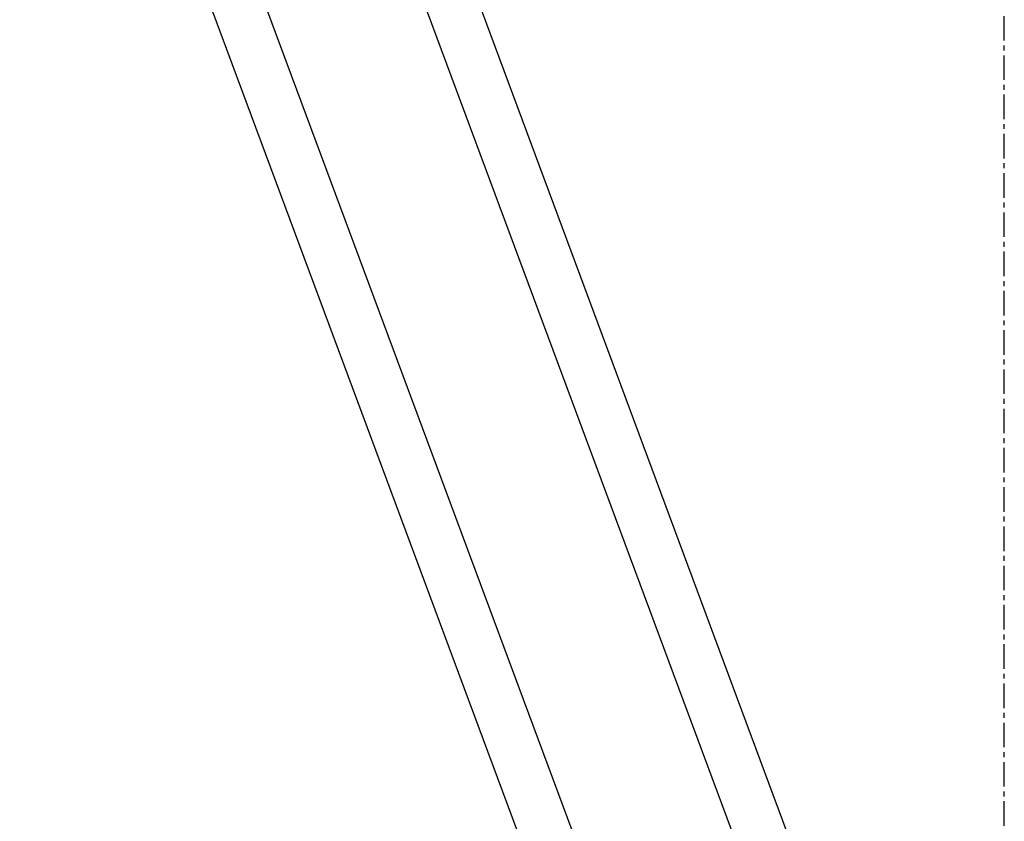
# Model space of a CAD drawing. Header units: millimetres. Extents: x 0 to 7560, y 0 to 5346.
# Tile 56 of 92: x 1310 to 1693, y 2349 to 2661. Entities that reach past the tile are written whole.
import ezdxf

# ---------------------------------------------------------------- set-up
doc = ezdxf.new("R2010")
doc.units = ezdxf.units.MM
doc.linetypes.add('CENTER', pattern=[50.8, 31.75, -6.35, 6.35, -6.35])
doc.layers.add('M2310102_PBL238', color=7, linetype='Continuous')
doc.layers.add('M2310102_PBL256', color=7, linetype='Continuous')

# ---------------------------------------------------------------- blocks, each defined once
blk = doc.blocks.new('A$C86968656')
at = {"color": 1, "linetype": 'CENTER', "ltscale": 0.3}
blk.add_line((0, 37.32), (0, 1277.4), dxfattribs=at)
at = {"layer": 'M2310102_PBL238', "color": 7}
for p, q in [((-93.51, 140.63), (-361.9, 862.62)), ((-112.26, 133.67), (-382.25, 859.97))]:
    blk.add_line(p, q, dxfattribs=at)
at = {"layer": 'M2310102_PBL256', "color": 7}
for p, q in [((-278.76, 862.62), (-10.37, 140.63)), ((-299.11, 859.97), (-29.12, 133.67))]:
    blk.add_line(p, q, dxfattribs=at)

msp = doc.modelspace()

# ---------------------------------------------------------------- block references
at = {"ltscale": 0.3}
msp.add_blockref('A$C86968656', (1692.687, 2005.505), dxfattribs=at)

doc.saveas('drawing.dxf')
